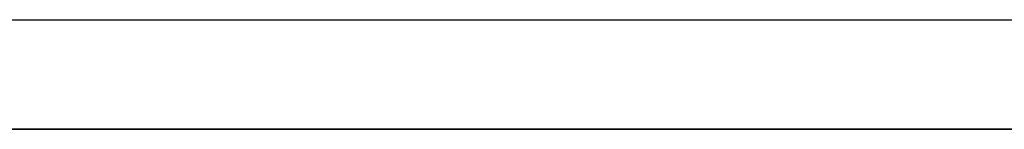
# Model space of a CAD drawing. Header units: millimetres. Extents: x -910 to 990, y -200 to 570.
# Tile 24 of 256: x 155.68 to 197.15, y 440 to 444.6. Entities that reach past the tile are written whole.
import ezdxf

# ---------------------------------------------------------------- set-up
doc = ezdxf.new("R2010")
doc.units = ezdxf.units.MM
doc.layers.add('IGES level 19', color=7, linetype='Continuous', true_color=0xc0c0c0)

msp = doc.modelspace()

# ---------------------------------------------------------------- linework, layer by layer
at = {"layer": 'IGES level 19'}
for points in [[(-824.597, 444.597, 225), (16, 444.597, 225), (856.598, 444.597, 225)], [(-824.597, 444.597, 285), (16, 444.597, 285), (856.598, 444.597, 285)], [(790, 440, 225), (-15, 440, 225), (-820, 440, 225)], [(-820, 440, 285), (-15, 440, 285), (790, 440, 285)], [(790, 440, 255), (-15, 440, 255), (-820, 440, 255)], [(-820, 440, 225), (-15, 440, 225), (790, 440, 225)], [(-820, 440, 285), (-15, 440, 285), (790, 440, 285)]]:
    msp.add_open_spline(points, degree=2, dxfattribs=at)

doc.saveas('drawing.dxf')
